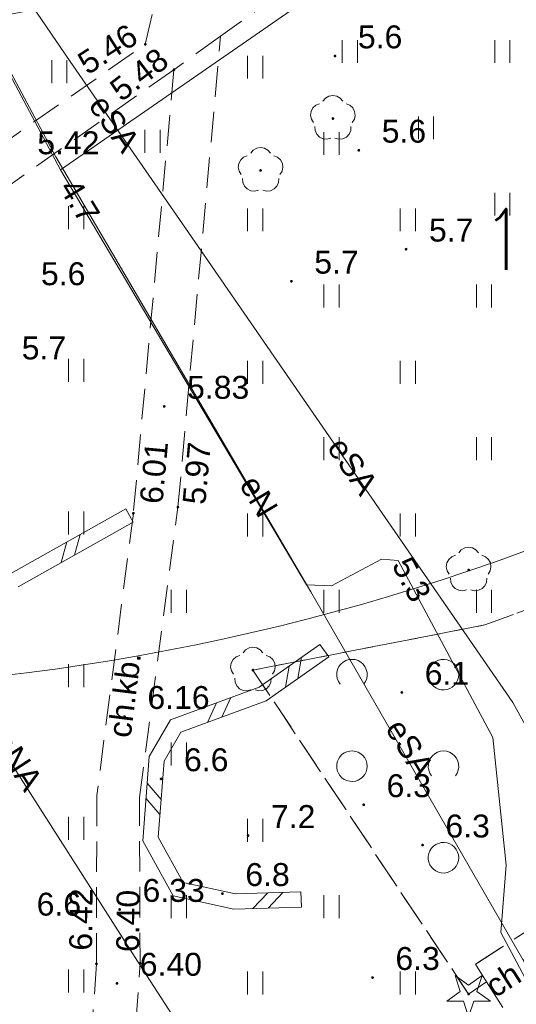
# Model space of a CAD drawing. Extents: x 5474185 to 5474933, y 5916077 to 5916824.
# Tile 179 of 256: x 5474667 to 5474683, y 5916278 to 5916310. Entities that reach past the tile are written whole.
import ezdxf
from ezdxf.enums import TextEntityAlignment as Align

# ---------------------------------------------------------------- set-up
doc = ezdxf.new("R2010")
doc.units = 0
doc.linetypes.add('PRZER2-1', pattern=[1.5, 1, -0.5])
for name, color, linetype, lineweight in [('GSLDSO', 253, 'CONTINUOUS', 18), ('GSPRDI', 253, 'CONTINUOUS', 18), ('GSPRDL', 253, 'CONTINUOUS', 18), ('GSPWPN', 253, 'CONTINUOUS', 13), ('GSPWPN_O', 253, 'CONTINUOUS', 13), ('GSPWPS', 253, 'CONTINUOUS', 13), ('GSPWPS_O', 253, 'CONTINUOUS', 13), ('GSSKOD', 253, 'CONTINUOUS', 18), ('GSSKOD_O', 253, 'CONTINUOUS', 18), ('GSSUTR', 254, 'CONTINUOUS', 18), ('GSSZAD', 254, 'CONTINUOUS', 18), ('GULEPR', 254, 'CONTINUOUS', 18), ('GULEPR_O', 254, 'CONTINUOUS', 18), ('GUPPRZ_O', 40, 'CONTINUOUS', 18), ('IS HP zasięg', 251, 'CONTINUOUS', 20)]:
    doc.layers.add(name, color=color, linetype=linetype, lineweight=lineweight)
doc.layers.add('ks_Opis_PZ_1', color=2, linetype='CONTINUOUS')
doc.styles.add('Arial', font='arial.ttf')
doc.styles.get("Standard").update_dxf_attribs({"font": 'simplex.shx'})

msp = doc.modelspace()

# ---------------------------------------------------------------- hatches: boundary and pattern name
at = {"layer": 'GSPRDI'}
msp.add_hatch(color=256, dxfattribs=at).paths.add_polyline_path([(5474681.43, 5916278.345), (5474681.416094, 5916278.347202), (5474681.40355, 5916278.353594), (5474681.393594, 5916278.36355), (5474681.387202, 5916278.376094), (5474681.385, 5916278.39), (5474681.387202, 5916278.403906), (5474681.393594, 5916278.41645), (5474681.40355, 5916278.426406), (5474681.416094, 5916278.432798), (5474681.43, 5916278.435), (5474681.443906, 5916278.432798), (5474681.45645, 5916278.426406), (5474681.466406, 5916278.41645), (5474681.472798, 5916278.403906), (5474681.475, 5916278.39), (5474681.472798, 5916278.376094), (5474681.466406, 5916278.36355), (5474681.45645, 5916278.353594), (5474681.443906, 5916278.347202)])
at = {"layer": 'GSPRDL'}
for points in [[(5474676.98, 5916307.025), (5474676.966094, 5916307.027202), (5474676.95355, 5916307.033594), (5474676.943594, 5916307.04355), (5474676.937202, 5916307.056094), (5474676.935, 5916307.07), (5474676.937202, 5916307.083906), (5474676.943594, 5916307.09645), (5474676.95355, 5916307.106406), (5474676.966094, 5916307.112798), (5474676.98, 5916307.115), (5474676.993906, 5916307.112798), (5474677.00645, 5916307.106406), (5474677.016406, 5916307.09645), (5474677.022798, 5916307.083906), (5474677.025, 5916307.07), (5474677.022798, 5916307.056094), (5474677.016406, 5916307.04355), (5474677.00645, 5916307.033594), (5474676.993906, 5916307.027202)], [(5474674.61, 5916305.325), (5474674.596094, 5916305.327202), (5474674.58355, 5916305.333594), (5474674.573594, 5916305.34355), (5474674.567202, 5916305.356094), (5474674.565, 5916305.37), (5474674.567202, 5916305.383906), (5474674.573594, 5916305.39645), (5474674.58355, 5916305.406406), (5474674.596094, 5916305.412798), (5474674.61, 5916305.415), (5474674.623906, 5916305.412798), (5474674.63645, 5916305.406406), (5474674.646406, 5916305.39645), (5474674.652798, 5916305.383906), (5474674.655, 5916305.37), (5474674.652798, 5916305.356094), (5474674.646406, 5916305.34355), (5474674.63645, 5916305.333594), (5474674.623906, 5916305.327202)], [(5474681.43, 5916292.235), (5474681.416094, 5916292.237202), (5474681.40355, 5916292.243594), (5474681.393594, 5916292.25355), (5474681.387202, 5916292.266094), (5474681.385, 5916292.28), (5474681.387202, 5916292.293906), (5474681.393594, 5916292.30645), (5474681.40355, 5916292.316406), (5474681.416094, 5916292.322798), (5474681.43, 5916292.325), (5474681.443906, 5916292.322798), (5474681.45645, 5916292.316406), (5474681.466406, 5916292.30645), (5474681.472798, 5916292.293906), (5474681.475, 5916292.28), (5474681.472798, 5916292.266094), (5474681.466406, 5916292.25355), (5474681.45645, 5916292.243594), (5474681.443906, 5916292.237202)], [(5474674.36, 5916288.955), (5474674.346094, 5916288.957202), (5474674.33355, 5916288.963594), (5474674.323594, 5916288.97355), (5474674.317202, 5916288.986094), (5474674.315, 5916289), (5474674.317202, 5916289.013906), (5474674.323594, 5916289.02645), (5474674.33355, 5916289.036406), (5474674.346094, 5916289.042798), (5474674.36, 5916289.045), (5474674.373906, 5916289.042798), (5474674.38645, 5916289.036406), (5474674.396406, 5916289.02645), (5474674.402798, 5916289.013906), (5474674.405, 5916289), (5474674.402798, 5916288.986094), (5474674.396406, 5916288.97355), (5474674.38645, 5916288.963594), (5474674.373906, 5916288.957202)]]:
    msp.add_hatch(color=256, dxfattribs=at).paths.add_polyline_path(points)
at = {"layer": 'GSPWPN'}
for points in [[(5474677.05, 5916309.075), (5474677.038353, 5916309.076533), (5474677.0275, 5916309.081029), (5474677.01818, 5916309.08818), (5474677.011029, 5916309.0975), (5474677.006533, 5916309.108353), (5474677.005, 5916309.12), (5474677.006533, 5916309.131647), (5474677.011029, 5916309.1425), (5474677.01818, 5916309.15182), (5474677.0275, 5916309.158971), (5474677.038353, 5916309.163467), (5474677.05, 5916309.165), (5474677.061647, 5916309.163467), (5474677.0725, 5916309.158971), (5474677.08182, 5916309.15182), (5474677.088971, 5916309.1425), (5474677.093467, 5916309.131647), (5474677.095, 5916309.12), (5474677.093467, 5916309.108353), (5474677.088971, 5916309.0975), (5474677.08182, 5916309.08818), (5474677.0725, 5916309.081029), (5474677.061647, 5916309.076533)], [(5474677.83, 5916305.985), (5474677.818353, 5916305.986533), (5474677.8075, 5916305.991029), (5474677.79818, 5916305.99818), (5474677.791029, 5916306.0075), (5474677.786533, 5916306.018353), (5474677.785, 5916306.03), (5474677.786533, 5916306.041647), (5474677.791029, 5916306.0525), (5474677.79818, 5916306.06182), (5474677.8075, 5916306.068971), (5474677.818353, 5916306.073467), (5474677.83, 5916306.075), (5474677.841647, 5916306.073467), (5474677.8525, 5916306.068971), (5474677.86182, 5916306.06182), (5474677.868971, 5916306.0525), (5474677.873467, 5916306.041647), (5474677.875, 5916306.03), (5474677.873467, 5916306.018353), (5474677.868971, 5916306.0075), (5474677.86182, 5916305.99818), (5474677.8525, 5916305.991029), (5474677.841647, 5916305.986533)], [(5474679.38, 5916302.745), (5474679.368353, 5916302.746533), (5474679.3575, 5916302.751029), (5474679.34818, 5916302.75818), (5474679.341029, 5916302.7675), (5474679.336533, 5916302.778353), (5474679.335, 5916302.79), (5474679.336533, 5916302.801647), (5474679.341029, 5916302.8125), (5474679.34818, 5916302.82182), (5474679.3575, 5916302.828971), (5474679.368353, 5916302.833467), (5474679.38, 5916302.835), (5474679.391647, 5916302.833467), (5474679.4025, 5916302.828971), (5474679.41182, 5916302.82182), (5474679.418971, 5916302.8125), (5474679.423467, 5916302.801647), (5474679.425, 5916302.79), (5474679.423467, 5916302.778353), (5474679.418971, 5916302.7675), (5474679.41182, 5916302.75818), (5474679.4025, 5916302.751029), (5474679.391647, 5916302.746533)], [(5474675.62, 5916301.695), (5474675.608353, 5916301.696533), (5474675.5975, 5916301.701029), (5474675.58818, 5916301.70818), (5474675.581029, 5916301.7175), (5474675.576533, 5916301.728353), (5474675.575, 5916301.74), (5474675.576533, 5916301.751647), (5474675.581029, 5916301.7625), (5474675.58818, 5916301.77182), (5474675.5975, 5916301.778971), (5474675.608353, 5916301.783467), (5474675.62, 5916301.785), (5474675.631647, 5916301.783467), (5474675.6425, 5916301.778971), (5474675.65182, 5916301.77182), (5474675.658971, 5916301.7625), (5474675.663467, 5916301.751647), (5474675.665, 5916301.74), (5474675.663467, 5916301.728353), (5474675.658971, 5916301.7175), (5474675.65182, 5916301.70818), (5474675.6425, 5916301.701029), (5474675.631647, 5916301.696533)], [(5474679.24, 5916288.225), (5474679.228353, 5916288.226533), (5474679.2175, 5916288.231029), (5474679.20818, 5916288.23818), (5474679.201029, 5916288.2475), (5474679.196533, 5916288.258353), (5474679.195, 5916288.27), (5474679.196533, 5916288.281647), (5474679.201029, 5916288.2925), (5474679.20818, 5916288.30182), (5474679.2175, 5916288.308971), (5474679.228353, 5916288.313467), (5474679.24, 5916288.315), (5474679.251647, 5916288.313467), (5474679.2625, 5916288.308971), (5474679.27182, 5916288.30182), (5474679.278971, 5916288.2925), (5474679.283467, 5916288.281647), (5474679.285, 5916288.27), (5474679.283467, 5916288.258353), (5474679.278971, 5916288.2475), (5474679.27182, 5916288.23818), (5474679.2625, 5916288.231029), (5474679.251647, 5916288.226533)], [(5474671.35, 5916285.395), (5474671.338353, 5916285.396533), (5474671.3275, 5916285.401029), (5474671.31818, 5916285.40818), (5474671.311029, 5916285.4175), (5474671.306533, 5916285.428353), (5474671.305, 5916285.44), (5474671.306533, 5916285.451647), (5474671.311029, 5916285.4625), (5474671.31818, 5916285.47182), (5474671.3275, 5916285.478971), (5474671.338353, 5916285.483467), (5474671.35, 5916285.485), (5474671.361647, 5916285.483467), (5474671.3725, 5916285.478971), (5474671.38182, 5916285.47182), (5474671.388971, 5916285.4625), (5474671.393467, 5916285.451647), (5474671.395, 5916285.44), (5474671.393467, 5916285.428353), (5474671.388971, 5916285.4175), (5474671.38182, 5916285.40818), (5474671.3725, 5916285.401029), (5474671.361647, 5916285.396533)], [(5474677.99, 5916284.545), (5474677.978353, 5916284.546533), (5474677.9675, 5916284.551029), (5474677.95818, 5916284.55818), (5474677.951029, 5916284.5675), (5474677.946533, 5916284.578353), (5474677.945, 5916284.59), (5474677.946533, 5916284.601647), (5474677.951029, 5916284.6125), (5474677.95818, 5916284.62182), (5474677.9675, 5916284.628971), (5474677.978353, 5916284.633467), (5474677.99, 5916284.635), (5474678.001647, 5916284.633467), (5474678.0125, 5916284.628971), (5474678.02182, 5916284.62182), (5474678.028971, 5916284.6125), (5474678.033467, 5916284.601647), (5474678.035, 5916284.59), (5474678.033467, 5916284.578353), (5474678.028971, 5916284.5675), (5474678.02182, 5916284.55818), (5474678.0125, 5916284.551029), (5474678.001647, 5916284.546533)], [(5474674.2, 5916283.535), (5474674.188353, 5916283.536533), (5474674.1775, 5916283.541029), (5474674.16818, 5916283.54818), (5474674.161029, 5916283.5575), (5474674.156533, 5916283.568353), (5474674.155, 5916283.58), (5474674.156533, 5916283.591647), (5474674.161029, 5916283.6025), (5474674.16818, 5916283.61182), (5474674.1775, 5916283.618971), (5474674.188353, 5916283.623467), (5474674.2, 5916283.625), (5474674.211647, 5916283.623467), (5474674.2225, 5916283.618971), (5474674.23182, 5916283.61182), (5474674.238971, 5916283.6025), (5474674.243467, 5916283.591647), (5474674.245, 5916283.58), (5474674.243467, 5916283.568353), (5474674.238971, 5916283.5575), (5474674.23182, 5916283.54818), (5474674.2225, 5916283.541029), (5474674.211647, 5916283.536533)], [(5474679.92, 5916283.225), (5474679.908353, 5916283.226533), (5474679.8975, 5916283.231029), (5474679.88818, 5916283.23818), (5474679.881029, 5916283.2475), (5474679.876533, 5916283.258353), (5474679.875, 5916283.27), (5474679.876533, 5916283.281647), (5474679.881029, 5916283.2925), (5474679.88818, 5916283.30182), (5474679.8975, 5916283.308971), (5474679.908353, 5916283.313467), (5474679.92, 5916283.315), (5474679.931647, 5916283.313467), (5474679.9425, 5916283.308971), (5474679.95182, 5916283.30182), (5474679.958971, 5916283.2925), (5474679.963467, 5916283.281647), (5474679.965, 5916283.27), (5474679.963467, 5916283.258353), (5474679.958971, 5916283.2475), (5474679.95182, 5916283.23818), (5474679.9425, 5916283.231029), (5474679.931647, 5916283.226533)], [(5474673.36, 5916281.635), (5474673.348353, 5916281.636533), (5474673.3375, 5916281.641029), (5474673.32818, 5916281.64818), (5474673.321029, 5916281.6575), (5474673.316533, 5916281.668353), (5474673.315, 5916281.68), (5474673.316533, 5916281.691647), (5474673.321029, 5916281.7025), (5474673.32818, 5916281.71182), (5474673.3375, 5916281.718971), (5474673.348353, 5916281.723467), (5474673.36, 5916281.725), (5474673.371647, 5916281.723467), (5474673.3825, 5916281.718971), (5474673.39182, 5916281.71182), (5474673.398971, 5916281.7025), (5474673.403467, 5916281.691647), (5474673.405, 5916281.68), (5474673.403467, 5916281.668353), (5474673.398971, 5916281.6575), (5474673.39182, 5916281.64818), (5474673.3825, 5916281.641029), (5474673.371647, 5916281.636533)], [(5474678.28, 5916278.885), (5474678.268353, 5916278.886533), (5474678.2575, 5916278.891029), (5474678.24818, 5916278.89818), (5474678.241029, 5916278.9075), (5474678.236533, 5916278.918353), (5474678.235, 5916278.93), (5474678.236533, 5916278.941647), (5474678.241029, 5916278.9525), (5474678.24818, 5916278.96182), (5474678.2575, 5916278.968971), (5474678.268353, 5916278.973467), (5474678.28, 5916278.975), (5474678.291647, 5916278.973467), (5474678.3025, 5916278.968971), (5474678.31182, 5916278.96182), (5474678.318971, 5916278.9525), (5474678.323467, 5916278.941647), (5474678.325, 5916278.93), (5474678.323467, 5916278.918353), (5474678.318971, 5916278.9075), (5474678.31182, 5916278.89818), (5474678.3025, 5916278.891029), (5474678.291647, 5916278.886533)]]:
    msp.add_hatch(color=256, dxfattribs=at).paths.add_polyline_path(points)
at = {"layer": 'GSPWPS'}
for points in [[(5474670.83, 5916309.455), (5474670.818353, 5916309.456533), (5474670.8075, 5916309.461029), (5474670.79818, 5916309.46818), (5474670.791029, 5916309.4775), (5474670.786533, 5916309.488353), (5474670.785, 5916309.5), (5474670.786533, 5916309.511647), (5474670.791029, 5916309.5225), (5474670.79818, 5916309.53182), (5474670.8075, 5916309.538971), (5474670.818353, 5916309.543467), (5474670.83, 5916309.545), (5474670.841647, 5916309.543467), (5474670.8525, 5916309.538971), (5474670.86182, 5916309.53182), (5474670.868971, 5916309.5225), (5474670.873467, 5916309.511647), (5474670.875, 5916309.5), (5474670.873467, 5916309.488353), (5474670.868971, 5916309.4775), (5474670.86182, 5916309.46818), (5474670.8525, 5916309.461029), (5474670.841647, 5916309.456533)], [(5474671.77, 5916308.625), (5474671.758353, 5916308.626533), (5474671.7475, 5916308.631029), (5474671.73818, 5916308.63818), (5474671.731029, 5916308.6475), (5474671.726533, 5916308.658353), (5474671.725, 5916308.67), (5474671.726533, 5916308.681647), (5474671.731029, 5916308.6925), (5474671.73818, 5916308.70182), (5474671.7475, 5916308.708971), (5474671.758353, 5916308.713467), (5474671.77, 5916308.715), (5474671.781647, 5916308.713467), (5474671.7925, 5916308.708971), (5474671.80182, 5916308.70182), (5474671.808971, 5916308.6925), (5474671.813467, 5916308.681647), (5474671.815, 5916308.67), (5474671.813467, 5916308.658353), (5474671.808971, 5916308.6475), (5474671.80182, 5916308.63818), (5474671.7925, 5916308.631029), (5474671.781647, 5916308.626533)], [(5474671.45, 5916297.595), (5474671.438353, 5916297.596533), (5474671.4275, 5916297.601029), (5474671.41818, 5916297.60818), (5474671.411029, 5916297.6175), (5474671.406533, 5916297.628353), (5474671.405, 5916297.64), (5474671.406533, 5916297.651647), (5474671.411029, 5916297.6625), (5474671.41818, 5916297.67182), (5474671.4275, 5916297.678971), (5474671.438353, 5916297.683467), (5474671.45, 5916297.685), (5474671.461647, 5916297.683467), (5474671.4725, 5916297.678971), (5474671.48182, 5916297.67182), (5474671.488971, 5916297.6625), (5474671.493467, 5916297.651647), (5474671.495, 5916297.64), (5474671.493467, 5916297.628353), (5474671.488971, 5916297.6175), (5474671.48182, 5916297.60818), (5474671.4725, 5916297.601029), (5474671.461647, 5916297.596533)], [(5474670.44, 5916294.095), (5474670.428353, 5916294.096533), (5474670.4175, 5916294.101029), (5474670.40818, 5916294.10818), (5474670.401029, 5916294.1175), (5474670.396533, 5916294.128353), (5474670.395, 5916294.14), (5474670.396533, 5916294.151647), (5474670.401029, 5916294.1625), (5474670.40818, 5916294.17182), (5474670.4175, 5916294.178971), (5474670.428353, 5916294.183467), (5474670.44, 5916294.185), (5474670.451647, 5916294.183467), (5474670.4625, 5916294.178971), (5474670.47182, 5916294.17182), (5474670.478971, 5916294.1625), (5474670.483467, 5916294.151647), (5474670.485, 5916294.14), (5474670.483467, 5916294.128353), (5474670.478971, 5916294.1175), (5474670.47182, 5916294.10818), (5474670.4625, 5916294.101029), (5474670.451647, 5916294.096533)], [(5474671.9, 5916294.295), (5474671.888353, 5916294.296533), (5474671.8775, 5916294.301029), (5474671.86818, 5916294.30818), (5474671.861029, 5916294.3175), (5474671.856533, 5916294.328353), (5474671.855, 5916294.34), (5474671.856533, 5916294.351647), (5474671.861029, 5916294.3625), (5474671.86818, 5916294.37182), (5474671.8775, 5916294.378971), (5474671.888353, 5916294.383467), (5474671.9, 5916294.385), (5474671.911647, 5916294.383467), (5474671.9225, 5916294.378971), (5474671.93182, 5916294.37182), (5474671.938971, 5916294.3625), (5474671.943467, 5916294.351647), (5474671.945, 5916294.34), (5474671.943467, 5916294.328353), (5474671.938971, 5916294.3175), (5474671.93182, 5916294.30818), (5474671.9225, 5916294.301029), (5474671.911647, 5916294.296533)], [(5474670.15, 5916287.435), (5474670.138353, 5916287.436533), (5474670.1275, 5916287.441029), (5474670.11818, 5916287.44818), (5474670.111029, 5916287.4575), (5474670.106533, 5916287.468353), (5474670.105, 5916287.48), (5474670.106533, 5916287.491647), (5474670.111029, 5916287.5025), (5474670.11818, 5916287.51182), (5474670.1275, 5916287.518971), (5474670.138353, 5916287.523467), (5474670.15, 5916287.525), (5474670.161647, 5916287.523467), (5474670.1725, 5916287.518971), (5474670.18182, 5916287.51182), (5474670.188971, 5916287.5025), (5474670.193467, 5916287.491647), (5474670.195, 5916287.48), (5474670.193467, 5916287.468353), (5474670.188971, 5916287.4575), (5474670.18182, 5916287.44818), (5474670.1725, 5916287.441029), (5474670.161647, 5916287.436533)], [(5474669.99, 5916281.115), (5474669.978353, 5916281.116533), (5474669.9675, 5916281.121029), (5474669.95818, 5916281.12818), (5474669.951029, 5916281.1375), (5474669.946533, 5916281.148353), (5474669.945, 5916281.16), (5474669.946533, 5916281.171647), (5474669.951029, 5916281.1825), (5474669.95818, 5916281.19182), (5474669.9675, 5916281.198971), (5474669.978353, 5916281.203467), (5474669.99, 5916281.205), (5474670.001647, 5916281.203467), (5474670.0125, 5916281.198971), (5474670.02182, 5916281.19182), (5474670.028971, 5916281.1825), (5474670.033467, 5916281.171647), (5474670.035, 5916281.16), (5474670.033467, 5916281.148353), (5474670.028971, 5916281.1375), (5474670.02182, 5916281.12818), (5474670.0125, 5916281.121029), (5474670.001647, 5916281.116533)], [(5474669.23, 5916279.335), (5474669.218353, 5916279.336533), (5474669.2075, 5916279.341029), (5474669.19818, 5916279.34818), (5474669.191029, 5916279.3575), (5474669.186533, 5916279.368353), (5474669.185, 5916279.38), (5474669.186533, 5916279.391647), (5474669.191029, 5916279.4025), (5474669.19818, 5916279.41182), (5474669.2075, 5916279.418971), (5474669.218353, 5916279.423467), (5474669.23, 5916279.425), (5474669.241647, 5916279.423467), (5474669.2525, 5916279.418971), (5474669.26182, 5916279.41182), (5474669.268971, 5916279.4025), (5474669.273467, 5916279.391647), (5474669.275, 5916279.38), (5474669.273467, 5916279.368353), (5474669.268971, 5916279.3575), (5474669.26182, 5916279.34818), (5474669.2525, 5916279.341029), (5474669.241647, 5916279.336533)], [(5474670.66, 5916279.355), (5474670.648353, 5916279.356533), (5474670.6375, 5916279.361029), (5474670.62818, 5916279.36818), (5474670.621029, 5916279.3775), (5474670.616533, 5916279.388353), (5474670.615, 5916279.4), (5474670.616533, 5916279.411647), (5474670.621029, 5916279.4225), (5474670.62818, 5916279.43182), (5474670.6375, 5916279.438971), (5474670.648353, 5916279.443467), (5474670.66, 5916279.445), (5474670.671647, 5916279.443467), (5474670.6825, 5916279.438971), (5474670.69182, 5916279.43182), (5474670.698971, 5916279.4225), (5474670.703467, 5916279.411647), (5474670.705, 5916279.4), (5474670.703467, 5916279.388353), (5474670.698971, 5916279.3775), (5474670.69182, 5916279.36818), (5474670.6825, 5916279.361029), (5474670.671647, 5916279.356533)], [(5474669.9, 5916278.695), (5474669.888353, 5916278.696533), (5474669.8775, 5916278.701029), (5474669.86818, 5916278.70818), (5474669.861029, 5916278.7175), (5474669.856533, 5916278.728353), (5474669.855, 5916278.74), (5474669.856533, 5916278.751647), (5474669.861029, 5916278.7625), (5474669.86818, 5916278.77182), (5474669.8775, 5916278.778971), (5474669.888353, 5916278.783467), (5474669.9, 5916278.785), (5474669.911647, 5916278.783467), (5474669.9225, 5916278.778971), (5474669.93182, 5916278.77182), (5474669.938971, 5916278.7625), (5474669.943467, 5916278.751647), (5474669.945, 5916278.74), (5474669.943467, 5916278.728353), (5474669.938971, 5916278.7175), (5474669.93182, 5916278.70818), (5474669.9225, 5916278.701029), (5474669.911647, 5916278.696533)]]:
    msp.add_hatch(color=256, dxfattribs=at).paths.add_polyline_path(points)

# ---------------------------------------------------------------- linework, layer by layer
at = {"layer": 'GSLDSO', "linetype": 'Continuous', "lineweight": 13}
for p, q in [((5474670.187247, 5916294.287788, 10.18), (5474666.251597, 5916292.069513, 10.18)), ((5474670.432753, 5916293.852212, 10.18), (5474666.668403, 5916291.730487, 10.18)), ((5474676.556227, 5916289.844522, 10.18), (5474674.562937, 5916288.443299, 10.18)), ((5474676.843773, 5916289.435478, 10.18), (5474674.797063, 5916287.996701, 10.18)), ((5474674.562937, 5916288.443299, 10.18), (5474671.659843, 5916287.373737, 10.18)), ((5474674.797063, 5916287.996701, 10.18), (5474672.000157, 5916286.966263, 10.18)), ((5474671.659843, 5916287.373737, 10.18), (5474670.955121, 5916286.176829, 10.18)), ((5474672.000157, 5916286.966263, 10.18), (5474671.444879, 5916286.023171, 10.18)), ((5474670.955121, 5916286.176829, 10.18), (5474670.745037, 5916283.414231, 10.18)), ((5474671.444879, 5916286.023171, 10.18), (5474671.254963, 5916283.525769, 10.18)), ((5474671.254963, 5916283.525769, 10.18), (5474672.073988, 5916282.049723, 10.18)), ((5474670.745037, 5916283.414231, 10.18), (5474671.746012, 5916281.610277, 10.18)), ((5474672.073988, 5916282.049723, 10.18), (5474673.783399, 5916281.67088, 10.18)), ((5474671.746012, 5916281.610277, 10.18), (5474673.736601, 5916281.16912, 10.18)), ((5474673.783399, 5916281.67088, 10.18), (5474675.931977, 5916281.739871, 10.18)), ((5474673.736601, 5916281.16912, 10.18), (5474675.948023, 5916281.240129, 10.18))]:
    msp.add_line(p, q, dxfattribs=at)
at = {"layer": 'GSLDSO', "elevation": 10.18, "flags": 128}
for points in [[(5474670.432753, 5916293.852212), (5474670.187247, 5916294.287788)], [(5474668.262247, 5916293.202788), (5474668.072177, 5916292.521705)], [(5474668.262247, 5916293.202788), (5474668.072177, 5916292.521705)], [(5474668.697823, 5916293.448295), (5474668.507753, 5916292.767212)], [(5474668.697823, 5916293.448295), (5474668.507753, 5916292.767212)], [(5474676.843773, 5916289.435478), (5474676.556227, 5916289.844522)], [(5474675.955271, 5916289.422068), (5474675.833773, 5916288.725478)], [(5474675.955271, 5916289.422068), (5474675.833773, 5916288.725478)], [(5474675.546227, 5916289.134522), (5474675.424729, 5916288.437932)], [(5474675.546227, 5916289.134522), (5474675.424729, 5916288.437932)], [(5474673.637745, 5916288.102438), (5474673.341426, 5916287.460414)], [(5474673.637745, 5916288.102438), (5474673.341426, 5916287.460414)], [(5474673.168574, 5916287.929586), (5474672.872255, 5916287.287562)], [(5474673.168574, 5916287.929586), (5474672.872255, 5916287.287562)], [(5474670.888633, 5916285.302517), (5474671.34928, 5916284.766043)], [(5474670.888633, 5916285.302517), (5474671.34928, 5916284.766043)], [(5474670.85072, 5916284.803957), (5474671.311367, 5916284.267483)], [(5474670.85072, 5916284.803957), (5474671.311367, 5916284.267483)], [(5474674.358281, 5916281.189082), (5474674.841977, 5916281.704871)], [(5474674.358281, 5916281.189082), (5474674.841977, 5916281.704871)], [(5474674.858023, 5916281.205129), (5474675.341719, 5916281.720918)], [(5474674.858023, 5916281.205129), (5474675.341719, 5916281.720918)], [(5474675.931977, 5916281.739871), (5474675.948023, 5916281.240129)]]:
    msp.add_lwpolyline(points, dxfattribs=at)
at = {"layer": 'GSPRDI', "elevation": 10.12, "flags": 128}
msp.add_lwpolyline([(5474681.702471, 5916278.478531), (5474682.143338, 5916278.158222), (5474681.598396, 5916278.158222), (5474681.43, 5916277.639952), (5474681.261604, 5916278.158222), (5474680.716662, 5916278.158222), (5474681.157529, 5916278.478531), (5474680.989133, 5916278.996801), (5474681.43, 5916278.676493), (5474681.870867, 5916278.996801), (5474681.702471, 5916278.478531)], close=True, dxfattribs=at)
at = {"layer": 'GSPRDL', "elevation": 10.12, "flags": 128}
for points in [[(5474676.655723, 5916307.633333), (5474676.739447, 5916307.732679), (5474676.852044, 5916307.797494), (5474676.98, 5916307.82), (5474677.107956, 5916307.797494), (5474677.220553, 5916307.732679), (5474677.304277, 5916307.633333)], [(5474676.344031, 5916306.935674), (5474676.27542, 5916307.045999), (5474676.248571, 5916307.173115), (5474676.266708, 5916307.301763), (5474676.327652, 5916307.416501), (5474676.42409, 5916307.503559), (5474676.544445, 5916307.552485)], [(5474677.415555, 5916307.552485), (5474677.53591, 5916307.503559), (5474677.632348, 5916307.416501), (5474677.693292, 5916307.301763), (5474677.711429, 5916307.173115), (5474677.68458, 5916307.045999), (5474677.615969, 5916306.935674)], [(5474676.911227, 5916306.423649), (5474676.785099, 5916306.392488), (5474676.655908, 5916306.406234), (5474676.539161, 5916306.463237), (5474676.448871, 5916306.556655), (5474676.395875, 5916306.675275), (5474676.386535, 5916306.804859)], [(5474677.573465, 5916306.804859), (5474677.564125, 5916306.675275), (5474677.511129, 5916306.556655), (5474677.420839, 5916306.463237), (5474677.304092, 5916306.406234), (5474677.174901, 5916306.392488), (5474677.048773, 5916306.423649)], [(5474674.285723, 5916305.933333), (5474674.369447, 5916306.032679), (5474674.482044, 5916306.097494), (5474674.61, 5916306.12), (5474674.737956, 5916306.097494), (5474674.850553, 5916306.032679), (5474674.934277, 5916305.933333)], [(5474673.974031, 5916305.235674), (5474673.90542, 5916305.345999), (5474673.878571, 5916305.473115), (5474673.896708, 5916305.601763), (5474673.957652, 5916305.716501), (5474674.05409, 5916305.803559), (5474674.174445, 5916305.852485)], [(5474675.045555, 5916305.852485), (5474675.16591, 5916305.803559), (5474675.262348, 5916305.716501), (5474675.323292, 5916305.601763), (5474675.341429, 5916305.473115), (5474675.31458, 5916305.345999), (5474675.245969, 5916305.235674)], [(5474674.541227, 5916304.723649), (5474674.415099, 5916304.692488), (5474674.285908, 5916304.706234), (5474674.169161, 5916304.763237), (5474674.078871, 5916304.856655), (5474674.025875, 5916304.975275), (5474674.016535, 5916305.104859)], [(5474675.203465, 5916305.104859), (5474675.194125, 5916304.975275), (5474675.141129, 5916304.856655), (5474675.050839, 5916304.763237), (5474674.934092, 5916304.706234), (5474674.804901, 5916304.692488), (5474674.678773, 5916304.723649)], [(5474681.105723, 5916292.843333), (5474681.189447, 5916292.942679), (5474681.302044, 5916293.007494), (5474681.43, 5916293.03), (5474681.557956, 5916293.007494), (5474681.670553, 5916292.942679), (5474681.754277, 5916292.843333)], [(5474680.794031, 5916292.145674), (5474680.72542, 5916292.255999), (5474680.698571, 5916292.383115), (5474680.716708, 5916292.511763), (5474680.777652, 5916292.626501), (5474680.87409, 5916292.713559), (5474680.994445, 5916292.762485)], [(5474681.865555, 5916292.762485), (5474681.98591, 5916292.713559), (5474682.082348, 5916292.626501), (5474682.143292, 5916292.511763), (5474682.161429, 5916292.383115), (5474682.13458, 5916292.255999), (5474682.065969, 5916292.145674)], [(5474681.361227, 5916291.633649), (5474681.235099, 5916291.602488), (5474681.105908, 5916291.616234), (5474680.989161, 5916291.673237), (5474680.898871, 5916291.766655), (5474680.845875, 5916291.885275), (5474680.836535, 5916292.014859)], [(5474682.023465, 5916292.014859), (5474682.014125, 5916291.885275), (5474681.961129, 5916291.766655), (5474681.870839, 5916291.673237), (5474681.754092, 5916291.616234), (5474681.624901, 5916291.602488), (5474681.498773, 5916291.633649)], [(5474674.035723, 5916289.563333), (5474674.119447, 5916289.662679), (5474674.232044, 5916289.727494), (5474674.36, 5916289.75), (5474674.487956, 5916289.727494), (5474674.600553, 5916289.662679), (5474674.684277, 5916289.563333)], [(5474673.724031, 5916288.865674), (5474673.65542, 5916288.975999), (5474673.628571, 5916289.103115), (5474673.646708, 5916289.231763), (5474673.707652, 5916289.346501), (5474673.80409, 5916289.433559), (5474673.924445, 5916289.482485)], [(5474674.795555, 5916289.482485), (5474674.91591, 5916289.433559), (5474675.012348, 5916289.346501), (5474675.073292, 5916289.231763), (5474675.091429, 5916289.103115), (5474675.06458, 5916288.975999), (5474674.995969, 5916288.865674)], [(5474674.291227, 5916288.353649), (5474674.165099, 5916288.322488), (5474674.035908, 5916288.336234), (5474673.919161, 5916288.393237), (5474673.828871, 5916288.486655), (5474673.775875, 5916288.605275), (5474673.766535, 5916288.734859)], [(5474674.953465, 5916288.734859), (5474674.944125, 5916288.605275), (5474674.891129, 5916288.486655), (5474674.800839, 5916288.393237), (5474674.684092, 5916288.336234), (5474674.554901, 5916288.322488), (5474674.428773, 5916288.353649)]]:
    msp.add_lwpolyline(points, dxfattribs=at)
at = {"layer": 'GSSKOD', "linetype": 'PRZER2-1', "lineweight": 13}
for p, q in [((5474670.83, 5916309.5, 10.18), (5474671.52, 5916312.5, 10.18)), ((5474675.21, 5916311.13, 10.18), (5474673.3, 5916309.77, 10.18)), ((5474673.3, 5916309.77, 10.18), (5474671.77, 5916308.67, 10.18)), ((5474673.3, 5916309.77, 10.18), (5474671.77, 5916308.67, 10.18)), ((5474671.9, 5916294.34, 10.18), (5474673.3, 5916309.77, 10.18)), ((5474661.01, 5916302.66, 10.18), (5474670.83, 5916309.5, 10.18)), ((5474671.77, 5916308.67, 10.18), (5474661.67, 5916301.58, 10.18)), ((5474671.77, 5916308.67, 10.18), (5474670.44, 5916294.14, 10.18)), ((5474670.44, 5916294.14, 10.18), (5474669.24, 5916284.89, 10.18)), ((5474670.64, 5916284.83, 10.18), (5474671.9, 5916294.34, 10.18)), ((5474669.24, 5916284.89, 10.18), (5474669.23, 5916279.38, 10.18)), ((5474670.66, 5916279.4, 10.18), (5474670.64, 5916284.83, 10.18)), ((5474683.83, 5916280.77, 10.18), (5474681.66, 5916279.37, 10.18)), ((5474669.23, 5916279.38, 10.18), (5474668.58, 5916270.02, 10.18)), ((5474669.59, 5916263.98, 10.18), (5474670.66, 5916279.4, 10.18)), ((5474681.66, 5916279.37, 10.18), (5474682.02, 5916278.79, 10.18)), ((5474682.02, 5916278.79, 10.18), (5474682.56, 5916277.94, 10.18))]:
    msp.add_line(p, q, dxfattribs=at)
at = {"layer": 'GSSUTR', "linetype": 'PRZER2-1', "lineweight": 13}
for p, q in [((5474670.83, 5916309.5, 10.1), (5474671.52, 5916312.5, 10.1)), ((5474661.01, 5916302.66, 10.1), (5474670.83, 5916309.5, 10.1)), ((5474681.96, 5916290.48, 10.1), (5474685.36, 5916291.73, 10.1)), ((5474674.36, 5916289, 10.1), (5474681.96, 5916290.48, 10.1)), ((5474681.43, 5916278.39, 10.1), (5474674.36, 5916289, 10.1)), ((5474682.02, 5916278.79, 10.1), (5474681.43, 5916278.39, 10.1))]:
    msp.add_line(p, q, dxfattribs=at)
at = {"layer": 'GSSUTR', "elevation": 10.1, "flags": 128}
for points in [[(5474677.28334, 5916309.639592), (5474677.28334, 5916308.889592)], [(5474677.78334, 5916308.889592), (5474677.78334, 5916309.639592)], [(5474682.28334, 5916309.639592), (5474682.28334, 5916308.889592)], [(5474682.78334, 5916308.889592), (5474682.78334, 5916309.639592)], [(5474667.76334, 5916308.978109), (5474667.76334, 5916308.228109)], [(5474668.26334, 5916308.228109), (5474668.26334, 5916308.978109)], [(5474674.18334, 5916309.128045), (5474674.18334, 5916308.378045)], [(5474674.68334, 5916308.378045), (5474674.68334, 5916309.128045)], [(5474679.78334, 5916307.139592), (5474679.78334, 5916306.389592)], [(5474680.28334, 5916306.389592), (5474680.28334, 5916307.139592)], [(5474670.81834, 5916306.695054), (5474670.81834, 5916305.945054)], [(5474671.31834, 5916305.945054), (5474671.31834, 5916306.695054)], [(5474676.68334, 5916306.628045), (5474676.68334, 5916305.878045)], [(5474677.18334, 5916305.878045), (5474677.18334, 5916306.628045)], [(5474682.28334, 5916304.639592), (5474682.28334, 5916303.889592)], [(5474682.78334, 5916303.889592), (5474682.78334, 5916304.639592)], [(5474668.31834, 5916304.195054), (5474668.31834, 5916303.445054)], [(5474668.81834, 5916303.445054), (5474668.81834, 5916304.195054)], [(5474674.18334, 5916304.128045), (5474674.18334, 5916303.378045)], [(5474674.68334, 5916303.378045), (5474674.68334, 5916304.128045)], [(5474679.18334, 5916304.128045), (5474679.18334, 5916303.378045)], [(5474679.68334, 5916303.378045), (5474679.68334, 5916304.128045)], [(5474676.68334, 5916301.628045), (5474676.68334, 5916300.878045)], [(5474677.18334, 5916300.878045), (5474677.18334, 5916301.628045)], [(5474681.68334, 5916301.628045), (5474681.68334, 5916300.878045)], [(5474682.18334, 5916300.878045), (5474682.18334, 5916301.628045)], [(5474668.31834, 5916299.195054), (5474668.31834, 5916298.445054)], [(5474668.81834, 5916298.445054), (5474668.81834, 5916299.195054)], [(5474674.18334, 5916299.128045), (5474674.18334, 5916298.378045)], [(5474674.68334, 5916298.378045), (5474674.68334, 5916299.128045)], [(5474679.18334, 5916299.128045), (5474679.18334, 5916298.378045)], [(5474679.68334, 5916298.378045), (5474679.68334, 5916299.128045)], [(5474676.68334, 5916296.628045), (5474676.68334, 5916295.878045)], [(5474677.18334, 5916295.878045), (5474677.18334, 5916296.628045)], [(5474681.68334, 5916296.628045), (5474681.68334, 5916295.878045)], [(5474682.18334, 5916295.878045), (5474682.18334, 5916296.628045)], [(5474668.31834, 5916294.195054), (5474668.31834, 5916293.445054)], [(5474668.81834, 5916293.445054), (5474668.81834, 5916294.195054)], [(5474674.18334, 5916294.128045), (5474674.18334, 5916293.378045)], [(5474674.68334, 5916293.378045), (5474674.68334, 5916294.128045)], [(5474679.18334, 5916294.128045), (5474679.18334, 5916293.378045)], [(5474679.68334, 5916293.378045), (5474679.68334, 5916294.128045)], [(5474671.68334, 5916291.628045), (5474671.68334, 5916290.878045)], [(5474672.18334, 5916290.878045), (5474672.18334, 5916291.628045)], [(5474676.68334, 5916291.628045), (5474676.68334, 5916290.878045)], [(5474677.18334, 5916290.878045), (5474677.18334, 5916291.628045)], [(5474681.68334, 5916291.628045), (5474681.68334, 5916290.878045)], [(5474682.18334, 5916290.878045), (5474682.18334, 5916291.628045)], [(5474668.31834, 5916289.195054), (5474668.31834, 5916288.445054)], [(5474668.81834, 5916288.445054), (5474668.81834, 5916289.195054)], [(5474671.68334, 5916286.628045), (5474671.68334, 5916285.878045)], [(5474672.18334, 5916285.878045), (5474672.18334, 5916286.628045)], [(5474668.31834, 5916284.195054), (5474668.31834, 5916283.445054)], [(5474668.81834, 5916283.445054), (5474668.81834, 5916284.195054)], [(5474674.18334, 5916284.128045), (5474674.18334, 5916283.378045)], [(5474674.68334, 5916283.378045), (5474674.68334, 5916284.128045)], [(5474671.68334, 5916281.628045), (5474671.68334, 5916280.878045)], [(5474672.18334, 5916280.878045), (5474672.18334, 5916281.628045)], [(5474676.68334, 5916281.628045), (5474676.68334, 5916280.878045)], [(5474677.18334, 5916280.878045), (5474677.18334, 5916281.628045)], [(5474668.31834, 5916279.195054), (5474668.31834, 5916278.445054)], [(5474668.81834, 5916278.445054), (5474668.81834, 5916279.195054)], [(5474674.18334, 5916279.128045), (5474674.18334, 5916278.378045)], [(5474674.68334, 5916278.378045), (5474674.68334, 5916279.128045)], [(5474679.18334, 5916279.128045), (5474679.18334, 5916278.378045)], [(5474679.68334, 5916278.378045), (5474679.68334, 5916279.128045)]]:
    msp.add_lwpolyline(points, dxfattribs=at)
at = {"layer": 'GSSZAD', "linetype": 'PRZER2-1', "lineweight": 13}
for p, q in [((5474685.36, 5916291.73, 10.1), (5474681.96, 5916290.48, 10.1)), ((5474681.96, 5916290.48, 10.1), (5474674.36, 5916289, 10.1)), ((5474674.36, 5916289, 10.1), (5474681.43, 5916278.39, 10.1)), ((5474681.66, 5916279.37, 10.1), (5474683.83, 5916280.77, 10.1)), ((5474682.02, 5916278.79, 10.1), (5474681.66, 5916279.37, 10.1)), ((5474681.43, 5916278.39, 10.1), (5474682.02, 5916278.79, 10.1))]:
    msp.add_line(p, q, dxfattribs=at)
at = {"layer": 'GSSZAD', "elevation": 10.1, "flags": 128}
for points in [[(5474677.214688, 5916288.542309), (5474677.159433, 5916288.62794), (5474677.122688, 5916288.722995), (5474677.10598, 5916288.823527), (5474677.110002, 5916288.925358), (5474677.134588, 5916289.024258), (5474677.178717, 5916289.116119), (5474677.240554, 5916289.197124), (5474677.317532, 5916289.263908), (5474677.406452, 5916289.313698), (5474677.50362, 5916289.344423), (5474677.605, 5916289.354809), (5474677.70638, 5916289.344423), (5474677.803548, 5916289.313698), (5474677.892468, 5916289.263908), (5474677.969446, 5916289.197124), (5474678.031283, 5916289.116119), (5474678.075412, 5916289.024258), (5474678.099998, 5916288.925358), (5474678.10402, 5916288.823527), (5474678.087312, 5916288.722995), (5474678.050567, 5916288.62794), (5474677.995312, 5916288.542309)], [(5474680.214688, 5916285.542309), (5474680.159433, 5916285.62794), (5474680.122688, 5916285.722995), (5474680.10598, 5916285.823527), (5474680.110002, 5916285.925358), (5474680.134588, 5916286.024258), (5474680.178717, 5916286.116119), (5474680.240554, 5916286.197124), (5474680.317532, 5916286.263908), (5474680.406452, 5916286.313698), (5474680.50362, 5916286.344423), (5474680.605, 5916286.354809), (5474680.70638, 5916286.344423), (5474680.803548, 5916286.313698), (5474680.892468, 5916286.263908), (5474680.969446, 5916286.197124), (5474681.031283, 5916286.116119), (5474681.075412, 5916286.024258), (5474681.099998, 5916285.925358), (5474681.10402, 5916285.823527), (5474681.087312, 5916285.722995), (5474681.050567, 5916285.62794), (5474680.995312, 5916285.542309)]]:
    msp.add_lwpolyline(points, dxfattribs=at)
for points in [[(5474681.105, 5916288.854809), (5474681.095964, 5916288.949435), (5474681.069184, 5916289.04064), (5474681.025627, 5916289.125129), (5474680.966867, 5916289.199849), (5474680.895028, 5916289.262097), (5474680.812708, 5916289.309625), (5474680.722879, 5916289.340715), (5474680.628791, 5916289.354243), (5474680.533843, 5916289.34972), (5474680.441466, 5916289.327309), (5474680.355, 5916289.287822), (5474680.27757, 5916289.232684), (5474680.211973, 5916289.163888), (5474680.160582, 5916289.083922), (5474680.125254, 5916288.995675), (5474680.107264, 5916288.902337), (5474680.107264, 5916288.807281), (5474680.125254, 5916288.713943), (5474680.160582, 5916288.625696), (5474680.211973, 5916288.54573), (5474680.27757, 5916288.476934), (5474680.355, 5916288.421796), (5474680.441466, 5916288.382309), (5474680.533843, 5916288.359898), (5474680.628791, 5916288.355375), (5474680.722879, 5916288.368903), (5474680.812708, 5916288.399993), (5474680.895028, 5916288.447521), (5474680.966867, 5916288.509769), (5474681.025627, 5916288.584489), (5474681.069184, 5916288.668978), (5474681.095964, 5916288.760183), (5474681.105, 5916288.854809)], [(5474678.105, 5916285.854809), (5474678.095964, 5916285.949435), (5474678.069184, 5916286.04064), (5474678.025627, 5916286.125129), (5474677.966867, 5916286.199849), (5474677.895028, 5916286.262097), (5474677.812708, 5916286.309625), (5474677.722879, 5916286.340715), (5474677.628791, 5916286.354243), (5474677.533843, 5916286.34972), (5474677.441466, 5916286.327309), (5474677.355, 5916286.287822), (5474677.27757, 5916286.232684), (5474677.211973, 5916286.163888), (5474677.160582, 5916286.083922), (5474677.125254, 5916285.995675), (5474677.107264, 5916285.902337), (5474677.107264, 5916285.807281), (5474677.125254, 5916285.713943), (5474677.160582, 5916285.625696), (5474677.211973, 5916285.54573), (5474677.27757, 5916285.476934), (5474677.355, 5916285.421796), (5474677.441466, 5916285.382309), (5474677.533843, 5916285.359898), (5474677.628791, 5916285.355375), (5474677.722879, 5916285.368903), (5474677.812708, 5916285.399993), (5474677.895028, 5916285.447521), (5474677.966867, 5916285.509769), (5474678.025627, 5916285.584489), (5474678.069184, 5916285.668978), (5474678.095964, 5916285.760183), (5474678.105, 5916285.854809)], [(5474681.105, 5916282.854809), (5474681.095964, 5916282.949435), (5474681.069184, 5916283.04064), (5474681.025627, 5916283.125129), (5474680.966867, 5916283.199849), (5474680.895028, 5916283.262097), (5474680.812708, 5916283.309625), (5474680.722879, 5916283.340715), (5474680.628791, 5916283.354243), (5474680.533843, 5916283.34972), (5474680.441466, 5916283.327309), (5474680.355, 5916283.287822), (5474680.27757, 5916283.232684), (5474680.211973, 5916283.163888), (5474680.160582, 5916283.083922), (5474680.125254, 5916282.995675), (5474680.107264, 5916282.902337), (5474680.107264, 5916282.807281), (5474680.125254, 5916282.713943), (5474680.160582, 5916282.625696), (5474680.211973, 5916282.54573), (5474680.27757, 5916282.476934), (5474680.355, 5916282.421796), (5474680.441466, 5916282.382309), (5474680.533843, 5916282.359898), (5474680.628791, 5916282.355375), (5474680.722879, 5916282.368903), (5474680.812708, 5916282.399993), (5474680.895028, 5916282.447521), (5474680.966867, 5916282.509769), (5474681.025627, 5916282.584489), (5474681.069184, 5916282.668978), (5474681.095964, 5916282.760183), (5474681.105, 5916282.854809)]]:
    msp.add_lwpolyline(points, close=True, dxfattribs=at)
at = {"layer": 'GULEPR', "linetype": 'Continuous', "lineweight": 13}
for p, q in [((5474663.46, 5916314.08, 10.14), (5474667.9, 5916305.82, 10.14)), ((5474666.26, 5916312.04, 10.14), (5474668.37, 5916308.94, 10.14)), ((5474668.05, 5916305.39, 10.14), (5474676.89, 5916311.52, 10.14)), ((5474666.01, 5916309.21, 10.14), (5474668.05, 5916305.39, 10.14)), ((5474668.37, 5916308.94, 10.14), (5474672.25, 5916303.34, 10.14)), ((5474667.9, 5916305.82, 10.14), (5474676.26, 5916291.57, 10.14)), ((5474668.05, 5916305.39, 10.14), (5474676.12, 5916291.8, 10.14)), ((5474682.88, 5916287.94, 10.14), (5474672.25, 5916303.34, 10.14)), ((5474676.93, 5916291.76, 10.14), (5474678.57, 5916292.64, 10.14)), ((5474678.57, 5916292.64, 10.14), (5474679.12, 5916292.59, 10.14)), ((5474679.12, 5916292.59, 10.14), (5474682.22, 5916286.79, 10.14)), ((5474676.12, 5916291.8, 10.14), (5474676.93, 5916291.76, 10.14)), ((5474676.26, 5916291.57, 10.14), (5474686.54, 5916273.73, 10.14)), ((5474665.08, 5916288.06, 10.14), (5474670.75, 5916279.2, 10.14)), ((5474689.52, 5916275.84, 10.14), (5474682.88, 5916287.94, 10.14)), ((5474682.22, 5916286.79, 10.14), (5474682.66, 5916282.61, 10.14)), ((5474682.66, 5916282.61, 10.14), (5474682.49, 5916280.41, 10.14)), ((5474682.49, 5916280.41, 10.14), (5474685.6, 5916274.53, 10.14)), ((5474670.75, 5916279.2, 10.14), (5474676.71, 5916269.96, 10.14))]:
    msp.add_line(p, q, dxfattribs=at)
at = {"layer": 'IS HP zasięg', "lineweight": 15, "ltscale": 0.7}
for centre in [(5474657.383907, 5916363.309527, 10.18), (5474680.96, 5916236.9), (5474680.96, 5916236.9)]:
    msp.add_circle(centre, 75, dxfattribs=at)
at = {"layer": 'IS HP zasięg', "lineweight": 20, "ltscale": 0.7}
msp.add_circle((5474618.317819, 5916309.855134, 10.16), 75, dxfattribs=at)

# ---------------------------------------------------------------- texts
at = {"layer": 'GSPWPN_O', "linetype": 'Continuous', "lineweight": 0, "style": 'Arial'}
for s, p in [('5.6', (5474677.8, 5916309.37, 10.8)), ('5.6', (5474678.58, 5916306.28, 10.8)), ('5.7', (5474680.13, 5916303.04, 10.8)), ('5.7', (5474676.37, 5916301.99, 10.8)), ('5.6', (5474667.41, 5916301.61, 10.8)), ('5.7', (5474666.78, 5916299.18, 10.8)), ('6.1', (5474679.99, 5916288.52, 10.8)), ('6.6', (5474672.1, 5916285.69, 10.8)), ('6.3', (5474678.74, 5916284.84, 10.8)), ('7.2', (5474674.95, 5916283.83, 10.8)), ('6.3', (5474680.67, 5916283.52, 10.8)), ('6.8', (5474674.11, 5916281.93, 10.8)), ('6.6', (5474667.27, 5916280.96, 10.8)), ('6.3', (5474679.03, 5916279.18, 10.8))]:
    msp.add_text(s, height=0.75, dxfattribs=at).set_placement(p)
at = {"layer": 'GSPWPS_O', "linetype": 'Continuous', "lineweight": 0, "style": 'Arial'}
for s, rotation, p in [('5.46', 32.780991, (5474668.938354, 5916308.479547, 10.8)), ('5.48', 37.700312, (5474670.048121, 5916307.595446, 10.8)), ('5.97', 84.818208, (5474672.795514, 5916294.399712, 10.8)), ('6.01', 84.722859, (5474671.391481, 5916294.42358, 10.8)), ('6.42', 89.444432, (5474669.084527, 5916279.809095, 10.8)), ('6.40', 89.529973, (5474670.626461, 5916279.761934, 10.8))]:
    msp.add_text(s, height=0.75, rotation=rotation, dxfattribs=at).set_placement(p)
for s, p in [('5.42', (5474667.29, 5916305.9, 10.8)), ('5.83', (5474672.2, 5916297.89, 10.8)), ('6.16', (5474670.9, 5916287.73, 10.8)), ('6.33', (5474670.74, 5916281.41, 10.8)), ('6.40', (5474670.65, 5916278.99, 10.8))]:
    msp.add_text(s, height=0.75, dxfattribs=at).set_placement(p)
at = {"layer": 'GSSKOD_O', "linetype": 'Continuous', "lineweight": 0, "style": 'Arial'}
for s, rotation, p in [('ch.kb.', 82.853709, (5474670.520519, 5916288.143552, 10.8)), ('ch.pb.', 32.417051, (5474683.494539, 5916279.010124, 10.8))]:
    msp.add_text(s, height=0.75, rotation=rotation, dxfattribs=at).set_placement(p, align=Align.CENTER)
at = {"layer": 'GULEPR_O', "linetype": 'Continuous', "lineweight": 0, "style": 'Arial'}
for s, rotation, p in [('eSA', 305.355881, (5474669.512389, 5916306.691015, 10.8)), ('eSA', 304.615762, (5474677.323473, 5916295.473284, 10.8)), ('eN', 300.702654, (5474674.231737, 5916294.506362, 10.8)), ('eSA', 301.309953, (5474679.19138, 5916286.249816, 10.8)), ('eNA', 302.822892, (5474666.328088, 5916285.822709, 10.8))]:
    msp.add_text(s, height=0.75, rotation=rotation, dxfattribs=at).set_placement(p, align=Align.CENTER)
at = {"layer": 'GUPPRZ_O', "linetype": 'Continuous', "lineweight": 0, "style": 'Arial'}
for s, rotation, p in [('4.7', 301.263734, (5474667.985943, 5916304.797115, 10.8)), ('5.3', 297.149685, (5474678.898733, 5916292.451588, 10.8))]:
    msp.add_text(s, height=0.75, rotation=rotation, dxfattribs=at).set_placement(p)
at = {"layer": 'ks_Opis_PZ_1', "width": 0.8}
msp.add_text('116A', height=2, dxfattribs=at).set_placement((5474687.2521, 5916302.1114), align=Align.RIGHT)

doc.saveas('drawing.dxf')
